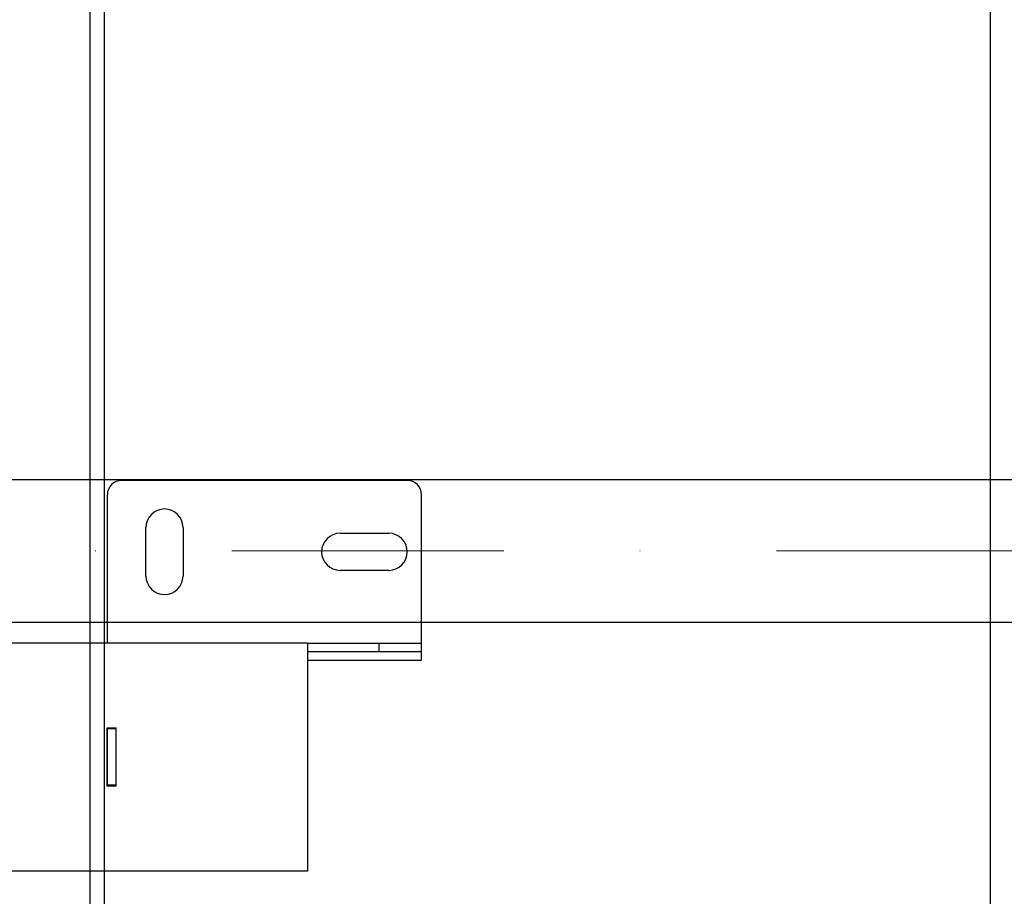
# Model space of a CAD drawing. Header units: millimetres. Extents: x 132157 to 155303, y 33763 to 45643.
# Tile 47 of 256: x 141073 to 141303, y 38279 to 38483. Entities that reach past the tile are written whole.
import ezdxf

# ---------------------------------------------------------------- set-up
doc = ezdxf.new("R2010")
doc.units = ezdxf.units.MM
doc.header["$LTSCALE"] = 20
doc.linetypes.add('ČERCHOVANÁ2', pattern=[12.7, 6.35, -3.175, 0, -3.175])
for name, color, linetype in [('KABINA', 5, 'Continuous'), ('KONZOLY', 150, 'Continuous'), ('KOTY', 7, 'Continuous'), ('PROTIVÁHA', 30, 'Continuous'), ('VODÍTKA', 36, 'Continuous')]:
    doc.layers.add(name, color=color, linetype=linetype)
doc.layers.add('OSY', color=1, linetype='ČERCHOVANÁ2', lineweight=9)

# ---------------------------------------------------------------- blocks, each defined once
blk = doc.blocks.new('*U220')
at = {"layer": 'OSY', "ltscale": 0.5}
blk.add_line((-576.67, 0), (576.67, 0), dxfattribs=at)
at = {"layer": 'PROTIVÁHA', "ltscale": 0.5}
for p, q in [((-576.67, 16.67), (576.67, 16.67)), ((-576.67, -16.67), (576.67, -16.67))]:
    blk.add_line(p, q, dxfattribs=at)
blk = doc.blocks.new('*U216')
at = {"layer": 'KONZOLY'}
for p, q in [((414, 46.67), (347.33, 46.67)), ((344, 8.77), (344, 43.33)), ((417.33, 4.67), (417.33, 43.33)), ((353, 24.33), (353, 35.67)), ((361.67, 35.67), (361.67, 24.33)), ((398.33, 34.33), (409.67, 34.33)), ((409.67, 25.67), (398.33, 25.67)), ((67.03, 8.77), (390.67, 8.77)), ((390.67, 8.77), (390.67, -44.57)), ((390.67, 8.67), (417.33, 8.67)), ((407.33, 8.67), (407.33, 6.67)), ((417.33, 6.67), (390.67, 6.67)), ((390.67, 4.67), (417.33, 4.67)), ((343.93, -24.73), (343.93, -11.07)), ((343.93, -11.07), (346.07, -11.07)), ((344, -24.47), (344, -11.33)), ((346, -11.33), (344, -11.33)), ((346, -11.33), (346, -24.47)), ((346.07, -24.73), (346.07, -11.07)), ((346.07, -24.73), (343.93, -24.73)), ((346, -24.47), (344, -24.47)), ((390.67, -44.57), (67.03, -44.57))]:
    blk.add_line(p, q, dxfattribs=at)
for centre, radius, start, end in [((347.33, 43.33), 3.33, 90, 180), ((414, 43.33), 3.33, 0, 90), ((357.33, 35.67), 4.33, 0, 180), ((398.33, 30), 4.33, 90, 270), ((409.67, 30), 4.33, 270, 90), ((357.33, 24.33), 4.33, 180, 0)]:
    blk.add_arc(centre, radius, start, end, dxfattribs=at)

msp = doc.modelspace()

# ---------------------------------------------------------------- linework, layer by layer
at = {"layer": 'KABINA', "flags": 128}
msp.add_lwpolyline([(141299.8365, 38749.2588), (141299.8365, 38249.2588)], dxfattribs=at)
at = {"layer": 'VODÍTKA', "ltscale": 0.5}
for p, q in [((141089.8365, 34309.2588), (141089.8365, 40699.2588)), ((141093.1698, 34309.2588), (141093.1698, 40699.2588))]:
    msp.add_line(p, q, dxfattribs=at)

# ---------------------------------------------------------------- block references
at = {"layer": 'KOTY', "color": 0, "linetype": 'ByBlock', "lineweight": -2}
msp.add_blockref('*U216', (140749.8365, 38329.0307), dxfattribs=at)
at = {"layer": 'OSY', "color": 0, "linetype": 'ByBlock', "lineweight": -2}
msp.add_blockref('*U220', (140809.8365, 38359.2588), dxfattribs=at)

doc.saveas('drawing.dxf')
